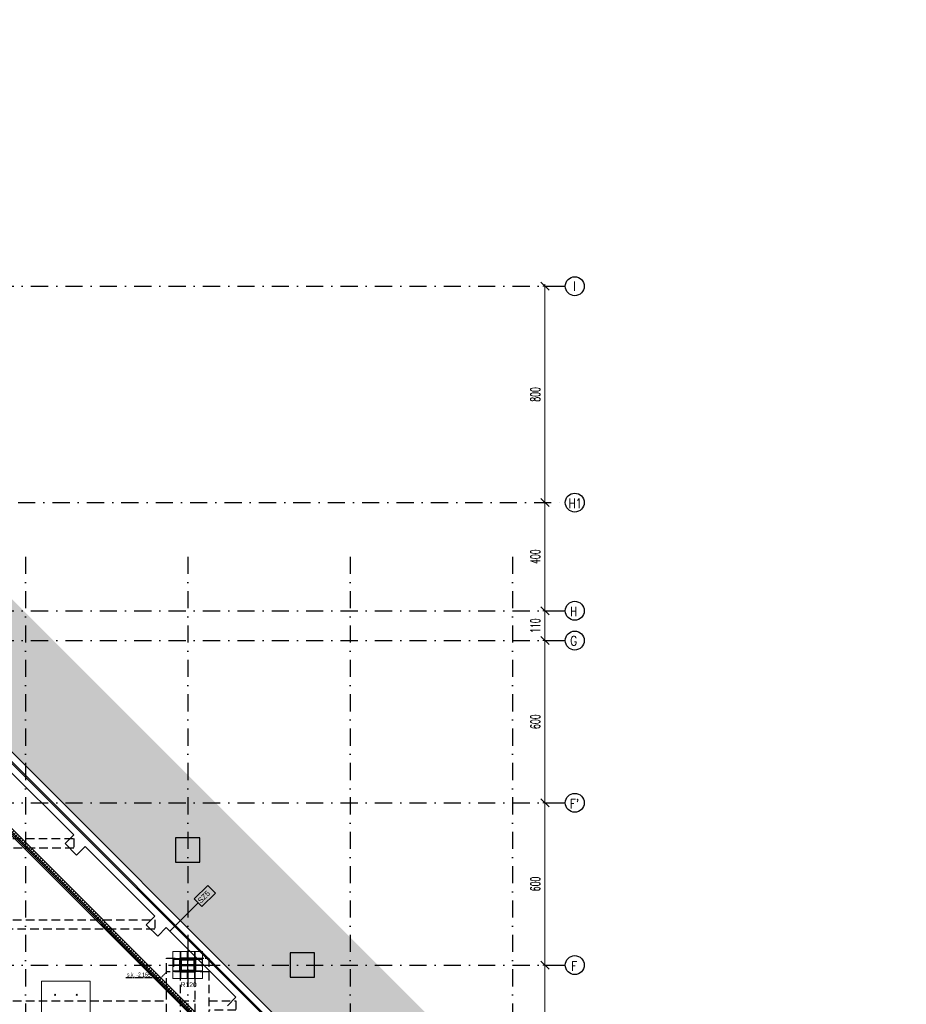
# Model space of a CAD drawing. Header units: centimetres. Extents: x -10702 to 24628, y -4437 to 19798.
# Tile 88 of 92: x 11639 to 14915, y 10855 to 14496. Entities that reach past the tile are written whole.
import ezdxf
from ezdxf.enums import TextEntityAlignment as Align

# ---------------------------------------------------------------- set-up
doc = ezdxf.new("R2010")
doc.units = ezdxf.units.CM
doc.header["$PDMODE"] = 35
doc.header["$PDSIZE"] = 0.1
for name, pattern in [('Kondygnacja  -0_5$0$HIDDEN', [9.525, 6.35, -3.175]), ('Kondygnacja  -0_5$0$HIDDEN2', [4.7625, 3.175, -1.5875]), ('Osie rzutów$0$DASHDOT2', [12.7, 6.35, -3.175, 0, -3.175])]:
    doc.linetypes.add(name, pattern=pattern)
doc.layers.get('0').update_dxf_attribs({"color": 8})
doc.layers.get('DEFPOINTS').update_dxf_attribs({"color": 8})
for name, color, linetype in [('Kondygnacja  -0_5$0$ARCH_GK', 8, 'Continuous'), ('Kondygnacja  -0_5$0$ARCH_GRUNT', 8, 'Continuous'), ('Kondygnacja  -0_5$0$ARCH_INFO_ODPORNOŚĆ OGNIOWA', 8, 'Continuous'), ('Kondygnacja  -0_5$0$ARCH_INFO_OPISY_PRZEGRODY_IST', 8, 'Continuous'), ('Kondygnacja  -0_5$0$ARCH_KONSTR_POWYŻEJ RZUTU', 8, 'Kondygnacja  -0_5$0$HIDDEN'), ('Kondygnacja  -0_5$0$ARCH_KONSTR_POWYŻEJ RZUTU_IST', 8, 'Kondygnacja  -0_5$0$HIDDEN2'), ('Kondygnacja  -0_5$0$ARCH_MUROWANE_IST', 8, 'Continuous'), ('Kondygnacja  -0_5$0$ARCH_STAL_IST', 8, 'Continuous'), ('Kondygnacja  -0_5$0$ARCH_SŁUPY', 8, 'Continuous'), ('Kondygnacja  -0_5$0$ARCH_ŻELBET_IST', 8, 'Continuous'), ('Osie rzutów$0$ARCH_INFO_OSIE_IST', 8, 'Osie rzutów$0$DASHDOT2'), ('Osie rzutów$0$ARCH_INFO_OSIE_OPISY_IST', 8, 'Continuous')]:
    doc.layers.add(name, color=color, linetype=linetype)
for name, color, linetype, lineweight in [('Kondygnacja  -0_5$0$ARCH_WIDOK', 8, 'Continuous', 13), ('Osie rzutów$0$ARCH_INFO_WYMIARY', 8, 'Continuous', 9), ('SU Lampy kwadratowe  -05$0$ARCH_SUFITY_PODWIESZANE', 8, 'Continuous', 9)]:
    doc.layers.add(name, color=color, linetype=linetype, lineweight=lineweight)
doc.styles.add('Kondygnacja  -0_5$0$Arial', font='arial.ttf')
doc.styles.add('Kondygnacja  -0_5$0$BIKTS', font='bikromsw.shx', dxfattribs={"width": 0.8})
doc.styles.add('Osie rzutów$0$ROMANS-250-CM', font='romans.shx', dxfattribs={"width": 0.8, "height": 50})
doc.styles.add('Osie rzutów$0$wymiary_cuprum', font='Romans.shx', dxfattribs={"width": 0.6})
doc.dimstyles.new('Osie rzutów$0$ARCH_ CT', dxfattribs={"dimtxt": 20, "dimasz": 20, "dimexe": 12, "dimexo": 20, "dimgap": 5, "dimtad": 1, "dimdec": 1, "dimrnd": 0.5, "dimzin": 9, "dimdsep": 46, "dimtxsty": 'Osie rzutów$0$wymiary_cuprum', "dimblk": 'Osie rzutów$0$_Oblique', "dimcen": 8, "dimdle": 12, "dimclrd": 256, "dimclre": 256, "dimclrt": 55, "dimadec": 1, "dimazin": 0, "dimtfac": 1, "dimtdec": 1, "dimtmove": 1, "dimatfit": 2, "dimldrblk": 'Osie rzutów$0$_Dot', "dimfxl": 0, "dimtolj": 1, "dimtzin": 0, "dimlwd": -1, "dimlwe": -1, "dimarcsym": 0})
pattern_1 = [(45, (11062.6883, 7763.0142), (-0.6735192, 0.6735192), [])]

# ---------------------------------------------------------------- blocks, each defined once
blk = doc.blocks.new('Osie rzutów$0$_Oblique')
at = {"color": 0, "linetype": 'ByBlock', "lineweight": -2}
blk.add_line((-0.5, -0.5), (0.5, 0.5), dxfattribs=at)
blk = doc.blocks.new('*D64')
at = {"layer": 'DEFPOINTS', "color": 0}
for p in [(13613.9, 12200), (13580, 11600), (13613.9, 11600)]:
    blk.add_point(p, dxfattribs=at)
at = {"layer": 'Osie rzutów$0$ARCH_INFO_WYMIARY'}
for p, q in [((13598.9, 12200), (13572, 12200)), ((13580, 12208), (13580, 11592)), ((13598.9, 11600), (13572, 11600))]:
    blk.add_line(p, q, dxfattribs=at)
at = {"layer": 'Osie rzutów$0$ARCH_INFO_WYMIARY', "xscale": 30, "yscale": 30, "zscale": 30}
for p, rotation in [((13580, 12200), 90), ((13580, 11600), 270)]:
    blk.add_blockref('Osie rzutów$0$_Oblique', p, dxfattribs=dict(at, rotation=rotation))
at = {"layer": 'Osie rzutów$0$ARCH_INFO_WYMIARY', "color": 55, "insert": (13544.5, 11900), "char_height": 35, "attachment_point": 5, "rotation": 90, "style": 'Osie rzutów$0$wymiary_cuprum'}
blk.add_mtext('\\A1;600', dxfattribs=at)
blk = doc.blocks.new('Osie rzutów$0$_Dot')
at = {"color": 0, "linetype": 'ByBlock', "lineweight": -2}
blk.add_line((-0.5, 0), (-1, 0), dxfattribs=at)
at = {"color": 0, "linetype": 'ByBlock', "const_width": 0.5}
blk.add_lwpolyline([(-0.25, 0, 1), (0.25, 0, 1)], format="xyb", close=True, dxfattribs=at)
blk = doc.blocks.new('*D65')
at = {"layer": 'DEFPOINTS', "color": 0}
for p in [(13613.9, 12310), (13580, 12200), (13613.9, 12200)]:
    blk.add_point(p, dxfattribs=at)
at = {"layer": 'Osie rzutów$0$ARCH_INFO_WYMIARY'}
for p, q in [((13598.9, 12310), (13572, 12310)), ((13580, 12318), (13580, 12192)), ((13598.9, 12200), (13572, 12200))]:
    blk.add_line(p, q, dxfattribs=at)
at = {"layer": 'Osie rzutów$0$ARCH_INFO_WYMIARY', "xscale": 30, "yscale": 30, "zscale": 30}
for p, rotation in [((13580, 12310), 90), ((13580, 12200), 270)]:
    blk.add_blockref('Osie rzutów$0$_Oblique', p, dxfattribs=dict(at, rotation=rotation))
at = {"layer": 'Osie rzutów$0$ARCH_INFO_WYMIARY', "color": 55, "insert": (13544.5, 12255), "char_height": 35, "attachment_point": 5, "rotation": 90, "style": 'Osie rzutów$0$wymiary_cuprum'}
blk.add_mtext('\\A1;110', dxfattribs=at)
blk = doc.blocks.new('*D66')
at = {"layer": 'DEFPOINTS', "color": 0}
for p in [(13613.9, 12710), (13580, 12310), (13613.9, 12310)]:
    blk.add_point(p, dxfattribs=at)
at = {"layer": 'Osie rzutów$0$ARCH_INFO_WYMIARY'}
for p, q in [((13598.9, 12710), (13572, 12710)), ((13580, 12718), (13580, 12302)), ((13598.9, 12310), (13572, 12310))]:
    blk.add_line(p, q, dxfattribs=at)
at = {"layer": 'Osie rzutów$0$ARCH_INFO_WYMIARY', "xscale": 30, "yscale": 30, "zscale": 30}
for p, rotation in [((13580, 12710), 90), ((13580, 12310), 270)]:
    blk.add_blockref('Osie rzutów$0$_Oblique', p, dxfattribs=dict(at, rotation=rotation))
at = {"layer": 'Osie rzutów$0$ARCH_INFO_WYMIARY', "color": 55, "insert": (13544.5, 12510), "char_height": 35, "attachment_point": 5, "rotation": 90, "style": 'Osie rzutów$0$wymiary_cuprum'}
blk.add_mtext('\\A1;400', dxfattribs=at)
blk = doc.blocks.new('*D67')
at = {"layer": 'DEFPOINTS', "color": 0}
for p in [(13613.9, 11600), (13580, 11000), (13613.9, 11000)]:
    blk.add_point(p, dxfattribs=at)
at = {"layer": 'Osie rzutów$0$ARCH_INFO_WYMIARY'}
for p, q in [((13598.9, 11600), (13572, 11600)), ((13580, 11608), (13580, 10992)), ((13598.9, 11000), (13572, 11000))]:
    blk.add_line(p, q, dxfattribs=at)
at = {"layer": 'Osie rzutów$0$ARCH_INFO_WYMIARY', "xscale": 30, "yscale": 30, "zscale": 30}
for p, rotation in [((13580, 11600), 90), ((13580, 11000), 270)]:
    blk.add_blockref('Osie rzutów$0$_Oblique', p, dxfattribs=dict(at, rotation=rotation))
at = {"layer": 'Osie rzutów$0$ARCH_INFO_WYMIARY', "color": 55, "insert": (13544.5, 11300), "char_height": 35, "attachment_point": 5, "rotation": 90, "style": 'Osie rzutów$0$wymiary_cuprum'}
blk.add_mtext('\\A1;600', dxfattribs=at)
blk = doc.blocks.new('*D68')
at = {"layer": 'DEFPOINTS', "color": 0}
for p in [(13613.9, 11000), (13580, 10400), (13613.9, 10400)]:
    blk.add_point(p, dxfattribs=at)
at = {"layer": 'Osie rzutów$0$ARCH_INFO_WYMIARY'}
for p, q in [((13598.9, 11000), (13572, 11000)), ((13580, 11008), (13580, 10392)), ((13598.9, 10400), (13572, 10400))]:
    blk.add_line(p, q, dxfattribs=at)
at = {"layer": 'Osie rzutów$0$ARCH_INFO_WYMIARY', "xscale": 30, "yscale": 30, "zscale": 30}
for p, rotation in [((13580, 11000), 90), ((13580, 10400), 270)]:
    blk.add_blockref('Osie rzutów$0$_Oblique', p, dxfattribs=dict(at, rotation=rotation))
at = {"layer": 'Osie rzutów$0$ARCH_INFO_WYMIARY', "color": 55, "insert": (13544.5, 10700), "char_height": 35, "attachment_point": 5, "rotation": 90, "style": 'Osie rzutów$0$wymiary_cuprum'}
blk.add_mtext('\\A1;600', dxfattribs=at)
blk = doc.blocks.new('*D110')
at = {"layer": 'DEFPOINTS', "color": 0}
for p in [(13613.9, 13510), (13580, 12710), (13613.9, 12710)]:
    blk.add_point(p, dxfattribs=at)
at = {"layer": 'Osie rzutów$0$ARCH_INFO_WYMIARY'}
for p, q in [((13598.9, 13510), (13572, 13510)), ((13580, 13518), (13580, 12702)), ((13598.9, 12710), (13572, 12710))]:
    blk.add_line(p, q, dxfattribs=at)
at = {"layer": 'Osie rzutów$0$ARCH_INFO_WYMIARY', "xscale": 30, "yscale": 30, "zscale": 30}
for p, rotation in [((13580, 13510), 90), ((13580, 12710), 270)]:
    blk.add_blockref('Osie rzutów$0$_Oblique', p, dxfattribs=dict(at, rotation=rotation))
at = {"layer": 'Osie rzutów$0$ARCH_INFO_WYMIARY', "color": 55, "insert": (13544.5, 13110), "char_height": 35, "attachment_point": 5, "rotation": 90, "style": 'Osie rzutów$0$wymiary_cuprum'}
blk.add_mtext('\\A1;800', dxfattribs=at)
blk = doc.blocks.new('SU Lampy kwadratowe  -05')
at = {"layer": 'SU Lampy kwadratowe  -05$0$ARCH_SUFITY_PODWIESZANE'}
blk.add_lwpolyline([(11720, 10940), (11900, 10940), (11900, 10760), (11720, 10760)], close=True, dxfattribs=at)
for centre in [(11770, 10890), (11850, 10890)]:
    blk.add_circle(centre, 2, dxfattribs=at)
blk = doc.blocks.new('Kondygnacja  -0_5$0$konstrukcja istniejąca -0.5')
at = {"layer": 'Kondygnacja  -0_5$0$ARCH_KONSTR_POWYŻEJ RZUTU_IST', "ltscale": 10}
for points in [[(11138, 11467.9), (11838.7, 11467.9), (11838.7, 11432.9), (11138, 11432.9)], [(11138, 11167.9), (12138.5, 11167.9), (12138.5, 11132.9), (11138, 11132.9)], [(12338, 10975), (12182, 10975), (12182, 11025), (12338, 11025), (12338, 10975)], [(12288, 11025), (12288, 11025), (12338, 11025)], [(12182, 9825), (12182, 10975)], [(12232, 10975), (12232, 9825)], [(12288, 9825), (12288, 10975)], [(12338, 10975), (12338, 9825)]]:
    blk.add_lwpolyline(points, dxfattribs=at)
at = {"layer": 'Kondygnacja  -0_5$0$ARCH_KONSTR_POWYŻEJ RZUTU_IST', "ltscale": 10, "elevation": 0}
for points in [[(12207, 11025), (12207, 10975)], [(12313, 11025), (12313, 10975)], [(11138, 10867.9), (12182, 10867.9)], [(12232, 10867.9), (12288, 10867.9)], [(12338, 10867.9), (12438.3, 10867.9), (12438.3, 10832.9), (12338, 10832.9)]]:
    blk.add_lwpolyline(points, dxfattribs=at)
at = {"layer": 'Kondygnacja  -0_5$0$ARCH_KONSTR_POWYŻEJ RZUTU_IST'}
blk.add_lwpolyline([(12182, 10975), (12161.3, 10952.5), (12031.5, 10952.5)], dxfattribs=at)
at = {"layer": 'Kondygnacja  -0_5$0$ARCH_KONSTR_POWYŻEJ RZUTU_IST', "style": 'Kondygnacja  -0_5$0$BIKTS', "width": 0.7}
blk.add_text('s.k. -2,165', height=16, dxfattribs=at).set_placement((12035.6, 10956.5))
blk = doc.blocks.new('Osie rzutów')
at = {"layer": 'Osie rzutów$0$ARCH_INFO_OSIE_IST', "ltscale": 10}
for p, q in [((4436.04, 13510), (13655, 13510)), ((7947.38, 12710), (13655, 12710)), ((11660, 12510), (11660, 4623.26)), ((12260, 12510), (12260, 4623.26)), ((12860, 12510), (12860, 4623.26)), ((13460, 12510), (13460, 4623.26)), ((4436.04, 12310), (13655, 12310)), ((4436.04, 12200), (13655, 12200)), ((4436.04, 11600), (13655, 11600)), ((4436.04, 11000), (13655, 11000)), ((12290, 11000), (12230, 11000)), ((12260, 10970), (12260, 11030))]:
    blk.add_line(p, q, dxfattribs=at)
at = {"layer": 'Osie rzutów$0$ARCH_INFO_OSIE_OPISY_IST'}
for centre in [(13690, 13510), (13690, 12710), (13690, 12310), (13690, 12200), (13690, 11600), (13690, 11000)]:
    blk.add_circle(centre, 35, dxfattribs=at)
at = {"layer": 'Osie rzutów$0$ARCH_INFO_OSIE_OPISY_IST', "style": 'Osie rzutów$0$ROMANS-250-CM', "width": 0.8}
for s, p in [('I', (13689.01, 13510)), ('H1', (13692.17, 12707.26))]:
    blk.add_text(s, height=35, dxfattribs=at).set_placement(p, align=Align.MIDDLE_CENTER)
for s, p in [('H', (13672.8, 12290.17)), ('G', (13673.37, 12181.64)), ("F'", (13672.46, 11578.74)), ('F', (13676.73, 10978.73))]:
    blk.add_text(s, height=35, dxfattribs=at).set_placement(p)
at = {"layer": 'Osie rzutów$0$ARCH_INFO_WYMIARY'}
for base, p1, p2, picture, middle in [((13580, 12710), (13613.93, 13510), (13613.93, 12710), '*D110', (13580, 13110)), ((13580, 12310), (13613.93, 12710), (13613.93, 12310), '*D66', (13580, 12510)), ((13580, 12200), (13613.93, 12310), (13613.93, 12200), '*D65', (13580, 12255))]:
    dim = blk.add_linear_dim(base=base, p1=p1, p2=p2, angle=270, dimstyle='Osie rzutów$0$ARCH_ CT', override={"dimtxt": 35, "dimasz": 30, "dimexe": 8, "dimexo": 15, "dimgap": 18, "dimdle": 8}, dxfattribs=at)
    dim.commit()
    dim.dimension.update_dxf_attribs({"geometry": picture, "text_midpoint": middle, "dimtype": 128})
for base, p1, p2, picture, middle in [((13580, 11600), (13613.93, 12200), (13613.93, 11600), '*D64', (13544.5, 11900)), ((13580, 11000), (13613.93, 11600), (13613.93, 11000), '*D67', (13544.5, 11300)), ((13580, 10400), (13613.93, 11000), (13613.93, 10400), '*D68', (13544.5, 10700))]:
    dim = blk.add_linear_dim(base=base, p1=p1, p2=p2, angle=270, dimstyle='Osie rzutów$0$ARCH_ CT', override={"dimtxt": 35, "dimasz": 30, "dimexe": 8, "dimexo": 15, "dimgap": 18, "dimdle": 8}, dxfattribs=at)
    dim.commit()
    dim.dimension.update_dxf_attribs({"geometry": picture, "text_midpoint": middle})

msp = doc.modelspace()

# ---------------------------------------------------------------- hatches: boundary and pattern name
at = {"layer": 'Kondygnacja  -0_5$0$ARCH_GK', "linetype": 'Continuous', "lineweight": -3}
h = msp.add_hatch(dxfattribs=at)
h.set_pattern_fill('ANSI37', color=256, scale=3, angle=-360, style=0)
h.paths.add_polyline_path([(11139.584, 11975), (11133.785, 11961), (13343.24, 9751.545), (13353.139, 9761.445)], flags=0)
at = {"layer": 'Kondygnacja  -0_5$0$ARCH_GRUNT', "linetype": 'Continuous', "lineweight": 5}
h = msp.add_hatch(dxfattribs=at)
h.set_pattern_fill('EARTH', color=256, scale=15, angle=45, style=0)
h.paths.add_polyline_path([(1133.967, 11046.454), (2362.513, 12275), (4925, 12275), (4925, 14755), (7550.104, 14755), (8720.104, 13585), (9935, 13585), (9935, 12742), (10195, 12742), (10195, 12464.645), (10065.178, 12334.822), (10020.355, 12290), (11107.426, 12290), (13507.426, 9890), (14135, 9890), (14135, 8825), (14045, 8825), (14045, 8794.645), (13865.355, 8615), (13550, 8615), (13550, 8506), (14915, 8507.069), (14915, 8955.706), (14915, 9408.893), (14535, 9611.265), (14535, 10290), (13673.112, 10290), (11273.112, 12690), (10595, 12690), (10595, 13102), (10335, 13102), (10335, 13985), (8885.79, 13985), (7715.79, 15155), (4525, 15155), (4525, 12675), (2196.827, 12675), (851.124, 11329.297)])
at = {"layer": 'Kondygnacja  -0_5$0$ARCH_SŁUPY', "lineweight": 40}
h = msp.add_hatch(dxfattribs=at)
h.set_pattern_fill('ANSI31', color=256, scale=0.3, style=0)
h.set_pattern_definition(pattern_1)
h.paths.add_polyline_path([(12232, 10975), (12235, 10975), (12235, 11025), (12232, 11025)])
h = msp.add_hatch(dxfattribs=at)
h.set_pattern_fill('ANSI31', color=256, scale=0.3, style=0)
h.set_pattern_definition(pattern_1)
h.paths.add_polyline_path([(12285, 11021), (12285, 11024), (12235, 11024), (12235, 11021)])
h = msp.add_hatch(dxfattribs=at)
h.set_pattern_fill('ANSI31', color=256, scale=0.3, style=0)
h.set_pattern_definition(pattern_1)
h.paths.add_polyline_path([(12285, 10998.5), (12285, 11001.5), (12235, 11001.5), (12235, 10998.5)])
h = msp.add_hatch(dxfattribs=at)
h.set_pattern_fill('ANSI31', color=256, scale=0.3, style=0)
h.set_pattern_definition(pattern_1)
h.paths.add_polyline_path([(12285, 10975), (12288, 10975), (12288, 11025), (12285, 11025)])
h = msp.add_hatch(dxfattribs=at)
h.set_pattern_fill('ANSI31', color=256, scale=0.3, style=0)
h.set_pattern_definition(pattern_1)
h.paths.add_polyline_path([(12285, 10976), (12285, 10979), (12235, 10979), (12235, 10976)])

# ---------------------------------------------------------------- linework, layer by layer
at = {"layer": 'Kondygnacja  -0_5$0$ARCH_GK', "linetype": 'Continuous', "lineweight": -3}
for p, q in [((11133.785, 11961), (13343.24, 9751.545)), ((13353.139, 9761.445), (11139.584, 11975))]:
    msp.add_line(p, q, dxfattribs=at)
at = {"layer": 'Kondygnacja  -0_5$0$ARCH_INFO_OPISY_PRZEGRODY_IST'}
msp.add_lwpolyline([(12298.478, 11230.637), (12312.62, 11216.495), (12362.118, 11265.992), (12333.833, 11294.277), (12284.336, 11244.779), (12298.478, 11230.637), (12193.743, 11125.902)], dxfattribs=at)
at = {"layer": 'Kondygnacja  -0_5$0$ARCH_MUROWANE_IST', "ltscale": 4}
for p, q in [((13507.426, 9890), (11107.426, 12290)), ((13497.071, 9865), (11097.071, 12265))]:
    msp.add_line(p, q, dxfattribs=at)
at = {"layer": 'Kondygnacja  -0_5$0$ARCH_STAL_IST'}
for points in [[(12214.28, 11379.984), (12304.28, 11379.984), (12304.28, 11469.984), (12214.28, 11469.984)], [(12638.546, 10955.718), (12728.546, 10955.718), (12728.546, 11045.718), (12638.546, 11045.718)]]:
    msp.add_lwpolyline(points, close=True, dxfattribs=at)
at = {"layer": 'Kondygnacja  -0_5$0$ARCH_SŁUPY', "lineweight": 40}
for p, q in [((12235, 11001.5), (12285, 11001.5)), ((12285, 10998.5), (12235, 10998.5))]:
    msp.add_line(p, q, dxfattribs=at)
for points in [[(12232, 11025), (12235, 11025), (12235, 10975), (12232, 10975)], [(12285, 11025), (12288, 11025), (12288, 10975), (12285, 10975)]]:
    msp.add_lwpolyline(points, close=True, dxfattribs=at)
for points in [[(12285, 11024), (12235, 11024)], [(12235, 11021), (12285, 11021)], [(12285, 10979), (12235, 10979)], [(12235, 10976), (12285, 10976)]]:
    msp.add_lwpolyline(points, dxfattribs=at)
at = {"layer": 'Kondygnacja  -0_5$0$ARCH_WIDOK'}
msp.add_line((11131.714, 11956), (13342.695, 9745.019), dxfattribs=at)
msp.add_lwpolyline([(12315, 11050), (12315, 10950), (12205, 10950), (12205, 11050)], close=True, dxfattribs=at)
for points in [[(12232, 11050), (12232, 11025)], [(12235, 11050), (12235, 11025)], [(12258.5, 11050), (12258.5, 11024)], [(12261.5, 11050), (12261.5, 11024)], [(12285, 11050), (12285, 11025)], [(12288, 11050), (12288, 11025)], [(12205, 11024), (12232, 11024)], [(12205, 11021), (12232, 11021)], [(12205, 11001.5), (12232, 11001.5)], [(12205, 10998.5), (12232, 10998.5)], [(12288, 11024), (12315, 11024)], [(12288, 11021), (12315, 11021)], [(12288, 11001.5), (12315, 11001.5)], [(12288, 10998.5), (12315, 10998.5)], [(12205, 10979), (12232, 10979)], [(12205, 10976), (12232, 10976)], [(12232, 10975), (12232, 10950)], [(12235, 10975), (12235, 10950)], [(12258.5, 10976), (12258.5, 10950)], [(12261.494, 10976), (12261.494, 10950)], [(12285, 10975), (12285, 10950)], [(12288, 10979), (12315, 10979)], [(12288, 10976), (12315, 10976)], [(12288, 10975), (12288, 10950)]]:
    msp.add_lwpolyline(points, dxfattribs=at)
at = {"layer": 'Kondygnacja  -0_5$0$ARCH_ŻELBET_IST', "ltscale": 4}
for p, q in [((13495, 9860), (11095, 12260)), ((11838.654, 11480.99), (11581.268, 11738.377)), ((11806.835, 11449.17), (11838.654, 11480.99)), ((11849.261, 11406.744), (11806.835, 11449.17)), ((11849.261, 11406.744), (11881.081, 11438.564)), ((12138.468, 11181.177), (11881.081, 11438.564)), ((12106.648, 11149.357), (12138.468, 11181.177)), ((12149.074, 11106.931), (12106.648, 11149.357)), ((12149.074, 11106.931), (12180.894, 11138.751)), ((12438.281, 10881.364), (12180.894, 11138.751)), ((12406.461, 10849.544), (12438.281, 10881.364))]:
    msp.add_line(p, q, dxfattribs=at)

# ---------------------------------------------------------------- block references
at = {"layer": 'Kondygnacja  -0_5$0$ARCH_KONSTR_POWYŻEJ RZUTU'}
msp.add_blockref('Kondygnacja  -0_5$0$konstrukcja istniejąca -0.5', (0, 0), dxfattribs=at)
at = {"layer": 'Osie rzutów$0$ARCH_INFO_OSIE_OPISY_IST'}
msp.add_blockref('Osie rzutów', (0, 0), dxfattribs=at)
at = {"layer": 'SU Lampy kwadratowe  -05$0$ARCH_SUFITY_PODWIESZANE'}
msp.add_blockref('SU Lampy kwadratowe  -05', (0, 0), dxfattribs=at)

# ---------------------------------------------------------------- texts
at = {"layer": 'Kondygnacja  -0_5$0$ARCH_INFO_ODPORNOŚĆ OGNIOWA', "insert": (12263.369, 10942.285), "char_height": 18, "width": 53.33252, "attachment_point": 5, "style": 'Kondygnacja  -0_5$0$Arial'}
msp.add_mtext('\\PR120', dxfattribs=at)
at = {"layer": 'Kondygnacja  -0_5$0$ARCH_INFO_OPISY_PRZEGRODY_IST', "insert": (12319.691, 11251.85), "char_height": 20, "width": 80, "attachment_point": 5, "rotation": 45, "style": 'Kondygnacja  -0_5$0$Arial'}
msp.add_mtext('SZ5', dxfattribs=at)

doc.saveas('drawing.dxf')
